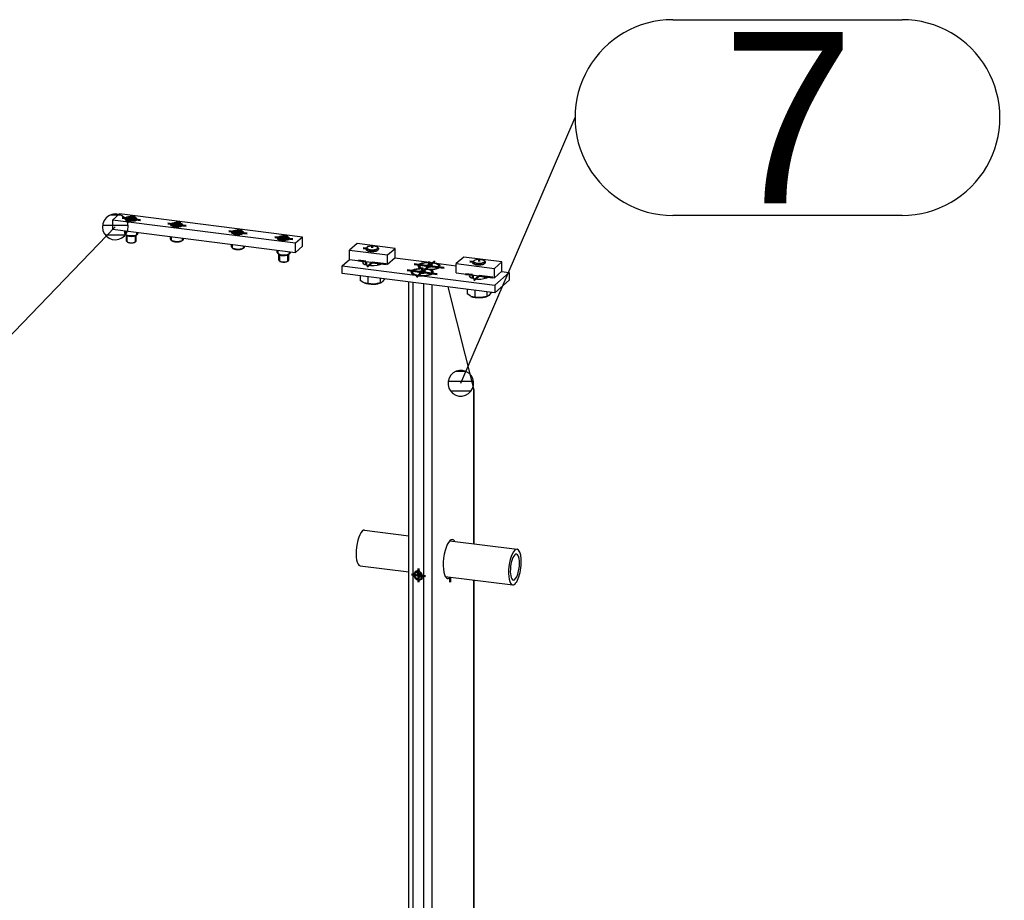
# Model space of a CAD drawing. Header units: millimetres. Extents: x 4464 to 5058, y 2900 to 3320.
# Tile 45 of 110: x 4773 to 4793, y 2924 to 2942. Entities that reach past the tile are written whole.
import ezdxf
from ezdxf.enums import TextEntityAlignment as Align

# ---------------------------------------------------------------- set-up
doc = ezdxf.new("R2010")
doc.units = ezdxf.units.MM
doc.linetypes.add('STRICHPUNKT2', pattern=[18.5, 10, -4, 0.5, -4])
doc.layers.get('0').update_dxf_attribs({"linetype": 'CONTINUOUS'})
for name, color, linetype in [('DIM49', 4, 'CONTINUOUS'), ('LE_RED', 1, 'CONTINUOUS'), ('TXT_ALL', 7, 'CONTINUOUS')]:
    doc.layers.add(name, color=color, linetype=linetype)
doc.layers.add('LE_ALL', color=7, linetype='CONTINUOUS', lineweight=50)
doc.styles.add('ARIAL', font='arial.ttf')

# ---------------------------------------------------------------- blocks, each defined once
blk = doc.blocks.new('BALUSTER PROFIEL 80X15 R4_03954', base_point=(4782.172, 2931.079))
for p, q in [((4781.281, 2920.873), (4781.281, 2936.343)), ((4781.367, 2920.949), (4781.367, 2936.332)), ((4781.585, 2936.305), (4781.367, 2936.332)), ((4781.585, 2921.141), (4781.585, 2936.305)), ((4781.757, 2921.293), (4781.757, 2936.283)), ((4782.605, 2934.165), (4782.082, 2936.242)), ((4782.605, 2930.99), (4782.605, 2934.165)), ((4782.614, 2930.989), (4782.614, 2934.1)), ((4782.605, 2922.029), (4782.605, 2930.251)), ((4782.614, 2922.028), (4782.614, 2930.25))]:
    blk.add_line(p, q)
for centre, major_axis, ratio, start_param, end_param in [((4782.481, 2934.181), (0.087, -0.181), 0.559575, 0.864613, 1.22598), ((4782.122, 2930.682), (-0.05, -0.397), 0.333333, 3.141593, 6.283185), ((4782.122, 2930.682), (-0.05, -0.397), 0.333333, 2.730455, 3.141593), ((4782.122, 2930.682), (-0.05, -0.397), 0.333333, 0, 0.411138)]:
    blk.add_ellipse(centre, major_axis=major_axis, ratio=ratio, start_param=start_param, end_param=end_param)
at = {"layer": 'LE_RED'}
for start_param, end_param in [(3.141593, 6.283185), (2.093172, 3.141593), (0, 0.522376)]:
    blk.add_ellipse((4781.476, 2930.347), major_axis=(0.0661, -0.075), ratio=0.881917, start_param=start_param, end_param=end_param, dxfattribs=at)
blk = doc.blocks.new('_03956', base_point=(4782.122, 2930.312))
at = {"layer": 'LE_ALL', "color": 1, "linetype": 'STRICHPUNKT2'}
for p, q in [((4781.476, 2930.347), (4781.336, 2930.365)), ((4781.458, 2930.332), (4781.531, 2930.396)), ((4781.476, 2930.347), (4781.476, 2930.489)), ((4781.476, 2930.347), (4781.476, 2930.206)), ((4781.476, 2930.347), (4781.616, 2930.33)), ((4782.122, 2930.312), (4782.122, 2930.21))]:
    blk.add_line(p, q, dxfattribs=at)
blk = doc.blocks.new('_03955')
blk.add_blockref('_03956', (4782.122, 2930.312))
blk = doc.blocks.new('DIN 13-M6_03958', base_point=(4781.531, 2930.285))
for start_param, end_param in [(3.141593, 6.283185), (6.283185, 9.424778)]:
    blk.add_ellipse((4781.476, 2930.347), major_axis=(0.0551, -0.0625), ratio=0.881917, start_param=start_param, end_param=end_param)
at = {"layer": 'LE_RED'}
for start_param, end_param in [(3.141593, 6.283185), (2.093172, 3.141593), (6.283185, 6.805561)]:
    blk.add_ellipse((4781.476, 2930.347), major_axis=(0.0661, -0.075), ratio=0.881917, start_param=start_param, end_param=end_param, dxfattribs=at)
blk = doc.blocks.new('DIN 13-M6_03957')
blk.add_blockref('DIN 13-M6_03958', (4781.531, 2930.285))
blk = doc.blocks.new('BALUSTER PROFIEL 80X15 R4_03953')
for name, p in [('BALUSTER PROFIEL 80X15 R4_03954', (4782.172, 2931.079)), ('_03955', (0, 0)), ('DIN 13-M6_03957', (0, 0))]:
    blk.add_blockref(name, p)
blk = doc.blocks.new('Precisie buis 22x3_03969', base_point=(4783.414, 2930.25))
for p, q in [((4780.375, 2931.271), (4781.281, 2931.157)), ((4782.115, 2931.052), (4783.493, 2930.879)), ((4780.283, 2930.544), (4781.281, 2930.418)), ((4782.023, 2930.325), (4783.402, 2930.151))]:
    blk.add_line(p, q)
for centre, major_axis, start_param, end_param in [((4780.329, 2930.908), (-0.046, -0.364), 3.141593, 6.283185), ((4783.447, 2930.515), (-0.046, -0.364), 3.141593, 6.283185), ((4783.447, 2930.515), (-0.033, -0.265), 3.141593, 6.283185), ((4783.447, 2930.515), (-0.046, -0.364), 0, 3.141593), ((4783.447, 2930.515), (-0.033, -0.265), 6.283185, 9.424778)]:
    blk.add_ellipse(centre, major_axis=major_axis, ratio=0.333333, start_param=start_param, end_param=end_param)
blk = doc.blocks.new('Precisie buis 22x3_03968')
blk.add_blockref('Precisie buis 22x3_03969', (4783.414, 2930.25))
blk = doc.blocks.new('153.1.100 100 x 5 50 x 47 PM6_03971', base_point=(4782.529, 2936.493))
for p, q in [((4779.917, 2936.672), (4780.065, 2936.803)), ((4779.917, 2936.672), (4781.408, 2936.484)), ((4779.917, 2936.515), (4779.917, 2936.672)), ((4781.535, 2936.61), (4781.52, 2936.619)), ((4781.73, 2936.733), (4781.703, 2936.744)), ((4781.726, 2936.593), (4781.706, 2936.586)), ((4781.838, 2936.727), (4781.806, 2936.723)), ((4781.838, 2936.727), (4782.248, 2936.675)), ((4783.035, 2936.122), (4779.917, 2936.515)), ((4781.543, 2936.467), (4783.035, 2936.279)), ((4783.035, 2936.279), (4783.329, 2936.539)), ((4783.035, 2936.122), (4783.329, 2936.382)), ((4783.174, 2936.559), (4783.329, 2936.539)), ((4783.329, 2936.539), (4783.329, 2936.382)), ((4783.035, 2936.279), (4783.035, 2936.122))]:
    blk.add_line(p, q)
for points in [[(4780.991, 2936.834), (4781.703, 2936.744)], [(4781.408, 2936.484), (4781.476, 2936.465), (4781.543, 2936.467)]]:
    blk.add_lwpolyline(points)
for centre, major_axis, start_param, end_param in [((4780.532, 2936.743), (0.2, 0), 2.761161, 3.141593), ((4780.532, 2936.743), (0.2, 0), 3.141593, 5.940882), ((4781.552, 2936.543), (0.228, 0), 1.712902, 3.50296), ((4781.694, 2936.668), (0.228, 0), 1.530478, 3.50296), ((4781.694, 2936.668), (0.228, 0), 3.50296, 3.847549), ((4781.694, 2936.668), (0.228, 0), 4.854494, 5.921818), ((4781.552, 2936.543), (0.228, 0), 5.921818, 6.989142), ((4781.694, 2936.668), (0.228, 0), 5.921818, 7.171566), ((4781.552, 2936.543), (0.228, 0), 3.50296, 4.029973), ((4781.552, 2936.543), (0.228, 0), 4.67207, 5.921818), ((4782.714, 2936.468), (0.2, 0), 2.761161, 3.141593), ((4782.714, 2936.468), (0.2, 0), 3.141593, 5.940882)]:
    blk.add_ellipse(centre, major_axis=major_axis, ratio=0.333333, start_param=start_param, end_param=end_param)
blk = doc.blocks.new('_03973', base_point=(4780.532, 2936.743))
at = {"layer": 'LE_ALL', "color": 1, "linetype": 'STRICHPUNKT2'}
for p, q in [((4780.399, 2936.76), (4780.251, 2936.778)), ((4781.694, 2936.668), (4781.81, 2936.77)), ((4780.532, 2936.743), (4780.426, 2936.65)), ((4780.532, 2936.743), (4780.812, 2936.708)), ((4781.552, 2936.543), (4781.245, 2936.582)), ((4781.694, 2936.668), (4781.387, 2936.707)), ((4781.552, 2936.543), (4781.669, 2936.646)), ((4781.552, 2936.638), (4781.552, 2936.519)), ((4781.694, 2936.668), (4781.578, 2936.566)), ((4781.694, 2936.762), (4781.694, 2936.644)), ((4781.694, 2936.668), (4782.001, 2936.629)), ((4781.552, 2936.543), (4781.436, 2936.441)), ((4781.552, 2936.543), (4781.86, 2936.505)), ((4782.581, 2936.485), (4782.434, 2936.503)), ((4782.714, 2936.468), (4782.608, 2936.375)), ((4782.714, 2936.468), (4782.995, 2936.433))]:
    blk.add_line(p, q, dxfattribs=at)
blk = doc.blocks.new('_03972')
blk.add_blockref('_03973', (4780.532, 2936.743))
blk = doc.blocks.new('153.1.100 100 x 5 50 x 47 PM6_03970')
for name, p in [('153.1.100 100 x 5 50 x 47 PM6_03971', (4782.529, 2936.493)), ('_03972', (0, 0))]:
    blk.add_blockref(name, p)
blk = doc.blocks.new('Stelschroef (DIN 913 - ISO 4026)-M6x20_04005', base_point=(4781.469, 2930.396))
for p in [(4781.486, 2930.424), (4781.497, 2930.42)]:
    blk.add_line(p, (4781.469, 2930.396))
for points in [[(4781.469, 2930.396), (4781.496, 2930.345), (4781.55, 2930.338)], [(4781.528, 2930.4), (4781.537, 2930.382), (4781.496, 2930.345)]]:
    blk.add_lwpolyline(points)
at = {"layer": 'LE_RED'}
blk.add_ellipse((4781.523, 2930.389), major_axis=(0.0551, -0.0625), ratio=0.881917, start_param=3.583421, end_param=5.841357, dxfattribs=at)
blk = doc.blocks.new('GEWINDE_04007', base_point=(4781.549, 2930.312))
at = {"layer": 'LE_RED'}
blk.add_ellipse((4781.523, 2930.389), major_axis=(0.0551, -0.0625), ratio=0.881917, start_param=3.583421, end_param=5.841357, dxfattribs=at)
blk = doc.blocks.new('GEWINDE_04006')
blk.add_blockref('GEWINDE_04007', (4781.549, 2930.312))
blk = doc.blocks.new('Stelschroef (DIN 913 - ISO 4026)-M6x20_04004')
for name, p in [('Stelschroef (DIN 913 - ISO 4026)-M6x20_04005', (4781.469, 2930.396)), ('GEWINDE_04006', (0, 0))]:
    blk.add_blockref(name, p)
blk = doc.blocks.new('Montage sierregel_04003')
blk.add_blockref('Stelschroef (DIN 913 - ISO 4026)-M6x20_04004', (0, 0))
blk = doc.blocks.new('Verzonken kopbout (DIN 7991_ISO 10642)-M6x20_04010', base_point=(4781.493, 2936.527))
for p, q in [((4781.54, 2936.521), (4781.54, 2936.569)), ((4781.352, 2936.521), (4781.352, 2936.543)), ((4781.612, 2936.531), (4781.612, 2936.559)), ((4781.752, 2936.521), (4781.752, 2936.543))]:
    blk.add_line(p, q)
blk.add_lwpolyline([(4781.493, 2936.527), (4781.565, 2936.518), (4781.624, 2936.534), (4781.612, 2936.559), (4781.54, 2936.569), (4781.48, 2936.552)], close=True)
for centre, start_param, end_param in [((4781.552, 2936.543), 0, 3.141593), ((4781.552, 2936.543), 3.141593, 6.283185), ((4781.552, 2936.521), 3.141593, 3.422522), ((4781.552, 2936.521), 6.002256, 6.283185)]:
    blk.add_ellipse(centre, major_axis=(0.2, 0), ratio=0.333333, start_param=start_param, end_param=end_param)
blk = doc.blocks.new('Verzonken kopbout (DIN 7991_ISO 10642)-M6x20_04009')
blk.add_blockref('Verzonken kopbout (DIN 7991_ISO 10642)-M6x20_04010', (4781.493, 2936.527))
blk = doc.blocks.new('Verzonken kopbout (DIN 7991_ISO 10642)-M6x20_04012', base_point=(4781.634, 2936.652))
for p, q in [((4781.494, 2936.645), (4781.494, 2936.668)), ((4781.681, 2936.646), (4781.681, 2936.693)), ((4781.753, 2936.655), (4781.753, 2936.684)), ((4781.894, 2936.645), (4781.894, 2936.668))]:
    blk.add_line(p, q)
blk.add_lwpolyline([(4781.634, 2936.652), (4781.706, 2936.643), (4781.766, 2936.659), (4781.753, 2936.684), (4781.681, 2936.693), (4781.622, 2936.677)], close=True)
for centre, start_param, end_param in [((4781.694, 2936.668), 0, 3.141593), ((4781.694, 2936.668), 3.141593, 6.283185), ((4781.694, 2936.645), 3.141593, 3.422522), ((4781.694, 2936.645), 6.002256, 6.283185)]:
    blk.add_ellipse(centre, major_axis=(0.2, 0), ratio=0.333333, start_param=start_param, end_param=end_param)
blk = doc.blocks.new('Verzonken kopbout (DIN 7991_ISO 10642)-M6x20_04011')
blk.add_blockref('Verzonken kopbout (DIN 7991_ISO 10642)-M6x20_04012', (4781.634, 2936.652))
blk = doc.blocks.new('Montage strip op baluster_04008')
for name in ['Verzonken kopbout (DIN 7991_ISO 10642)-M6x20_04009', 'Verzonken kopbout (DIN 7991_ISO 10642)-M6x20_04011']:
    blk.add_blockref(name, (0, 0))
blk = doc.blocks.new('1011-2 Moerblok M8 SMALL_04015', base_point=(4782.581, 2936.735))
for p, q in [((4782.401, 2936.852), (4782.248, 2936.717)), ((4783.181, 2936.754), (4782.401, 2936.852)), ((4782.248, 2936.717), (4783.028, 2936.619)), ((4782.248, 2936.528), (4782.248, 2936.717)), ((4783.028, 2936.619), (4783.181, 2936.754)), ((4783.028, 2936.43), (4783.181, 2936.565)), ((4783.181, 2936.565), (4783.181, 2936.754))]:
    blk.add_line(p, q)
blk.add_lwpolyline([(4782.248, 2936.528), (4783.028, 2936.43), (4783.028, 2936.619)])
at = {"layer": 'LE_RED'}
for start_param, end_param in [(3.141593, 4.351022), (4.351022, 5.658796)]:
    blk.add_ellipse((4782.714, 2936.735), major_axis=(0.133, 0), ratio=0.333333, start_param=start_param, end_param=end_param, dxfattribs=at)
blk = doc.blocks.new('DIN 13-M8_04017', base_point=(4782.581, 2936.735))
at = {"layer": 'LE_RED'}
for start_param, end_param in [(3.141593, 4.351022), (4.351022, 5.658796)]:
    blk.add_ellipse((4782.714, 2936.735), major_axis=(0.133, 0), ratio=0.333333, start_param=start_param, end_param=end_param, dxfattribs=at)
blk = doc.blocks.new('DIN 13-M8_04016')
blk.add_blockref('DIN 13-M8_04017', (4782.581, 2936.735))
blk = doc.blocks.new('_04019', base_point=(4782.714, 2936.798))
at = {"layer": 'LE_ALL', "color": 1, "linetype": 'STRICHPUNKT2'}
for p, q in [((4782.714, 2936.798), (4782.714, 2936.764)), ((4782.583, 2936.752), (4782.527, 2936.759))]:
    blk.add_line(p, q, dxfattribs=at)
blk = doc.blocks.new('_04018')
blk.add_blockref('_04019', (4782.714, 2936.798))
blk = doc.blocks.new('1011-2 Moerblok M8 SMALL_04014')
for name, p in [('1011-2 Moerblok M8 SMALL_04015', (4782.581, 2936.735)), ('_04018', (0, 0)), ('DIN 13-M8_04016', (0, 0))]:
    blk.add_blockref(name, p)
blk = doc.blocks.new('Zeskant tapbout-M8x16 (DIN 933)_04021', base_point=(4782.468, 2936.194))
for p, q in [((4782.468, 2936.194), (4782.468, 2936.099)), ((4782.626, 2936.174), (4782.626, 2936.034)), ((4782.543, 2936.05), (4782.468, 2936.099)), ((4782.626, 2936.034), (4782.547, 2936.048)), ((4782.749, 2936.023), (4782.626, 2936.034)), ((4782.873, 2936.048), (4782.749, 2936.023)), ((4782.873, 2936.143), (4782.873, 2936.048)), ((4782.894, 2936.053), (4782.873, 2936.048)), ((4782.917, 2936.069), (4782.894, 2936.053)), ((4782.961, 2936.126), (4782.917, 2936.069))]:
    blk.add_line(p, q)
for centre, major_axis, start_param, end_param in [((4782.714, 2936.764), (0.113, 0), 6.283185, 9.424778), ((4782.714, 2936.764), (0.113, 0), 3.141593, 6.283185), ((4782.714, 2936.094), (0.217, 0), 3.827423, 4.874621), ((4782.714, 2936.094), (0.217, 0), 4.874621, 5.624127)]:
    blk.add_ellipse(centre, major_axis=major_axis, ratio=0.333333, start_param=start_param, end_param=end_param)
blk = doc.blocks.new('GEWINDE_04023', base_point=(4782.848, 2936.745))
for p, q in [((4782.59, 2936.76), (4782.608, 2936.777)), ((4782.839, 2936.76), (4782.82, 2936.777)), ((4782.581, 2936.418), (4782.581, 2936.486)), ((4782.848, 2936.418), (4782.848, 2936.453))]:
    blk.add_line(p, q)
for start_param, end_param in [(2.780225, 3.141593), (3.141593, 6.283185), (6.283185, 6.644552)]:
    blk.add_ellipse((4782.714, 2936.745), major_axis=(0.133, 0), ratio=0.333333, start_param=start_param, end_param=end_param)
at = {"layer": 'LE_RED'}
for p, q in [((4782.601, 2936.735), (4782.601, 2936.764)), ((4782.828, 2936.735), (4782.828, 2936.764)), ((4782.601, 2936.413), (4782.601, 2936.484)), ((4782.828, 2936.413), (4782.828, 2936.455))]:
    blk.add_line(p, q, dxfattribs=at)
for start_param, end_param in [(2.780225, 3.141593), (3.141593, 5.658796), (1.209429, 2.780225), (0.946407, 1.209429)]:
    blk.add_ellipse((4782.714, 2936.764), major_axis=(0.113, 0), ratio=0.333333, start_param=start_param, end_param=end_param, dxfattribs=at)
blk = doc.blocks.new('GEWINDE_04022')
blk.add_blockref('GEWINDE_04023', (4782.848, 2936.745))
blk = doc.blocks.new('Zeskant tapbout-M8x16 (DIN 933)_04020')
for name, p in [('Zeskant tapbout-M8x16 (DIN 933)_04021', (4782.468, 2936.194)), ('GEWINDE_04022', (0, 0))]:
    blk.add_blockref(name, p)
blk = doc.blocks.new('Montage handregel_04013')
for name in ['1011-2 Moerblok M8 SMALL_04014', 'Zeskant tapbout-M8x16 (DIN 933)_04020']:
    blk.add_blockref(name, (0, 0))
blk = doc.blocks.new('1011-2 Moerblok M8 SMALL_04026', base_point=(4780.399, 2937.01))
for p, q in [((4780.219, 2937.127), (4780.065, 2936.992)), ((4780.065, 2936.992), (4780.845, 2936.894)), ((4780.065, 2936.803), (4780.065, 2936.992)), ((4780.998, 2937.029), (4780.219, 2937.127)), ((4780.845, 2936.894), (4780.998, 2937.029)), ((4780.998, 2936.84), (4780.998, 2937.029)), ((4780.845, 2936.705), (4780.998, 2936.84))]:
    blk.add_line(p, q)
blk.add_lwpolyline([(4780.065, 2936.803), (4780.845, 2936.705), (4780.845, 2936.894)])
at = {"layer": 'LE_RED'}
for start_param, end_param in [(3.141593, 4.351022), (4.351022, 5.658796)]:
    blk.add_ellipse((4780.532, 2937.01), major_axis=(0.133, 0), ratio=0.333333, start_param=start_param, end_param=end_param, dxfattribs=at)
blk = doc.blocks.new('DIN 13-M8_04028', base_point=(4780.399, 2937.01))
at = {"layer": 'LE_RED'}
for start_param, end_param in [(3.141593, 4.351022), (4.351022, 5.658796)]:
    blk.add_ellipse((4780.532, 2937.01), major_axis=(0.133, 0), ratio=0.333333, start_param=start_param, end_param=end_param, dxfattribs=at)
blk = doc.blocks.new('DIN 13-M8_04027')
blk.add_blockref('DIN 13-M8_04028', (4780.399, 2937.01))
blk = doc.blocks.new('_04030', base_point=(4780.532, 2937.073))
at = {"layer": 'LE_ALL', "color": 1, "linetype": 'STRICHPUNKT2'}
for p, q in [((4780.4, 2937.027), (4780.345, 2937.034)), ((4780.532, 2937.073), (4780.532, 2937.038))]:
    blk.add_line(p, q, dxfattribs=at)
blk = doc.blocks.new('_04029')
blk.add_blockref('_04030', (4780.532, 2937.073))
blk = doc.blocks.new('1011-2 Moerblok M8 SMALL_04025')
for name, p in [('1011-2 Moerblok M8 SMALL_04026', (4780.399, 2937.01)), ('_04029', (0, 0)), ('DIN 13-M8_04027', (0, 0))]:
    blk.add_blockref(name, p)
blk = doc.blocks.new('Zeskant tapbout-M8x16 (DIN 933)_04032', base_point=(4780.285, 2936.469))
for p, q in [((4780.285, 2936.469), (4780.285, 2936.374)), ((4780.36, 2936.325), (4780.285, 2936.374)), ((4780.443, 2936.449), (4780.443, 2936.309)), ((4780.69, 2936.417), (4780.69, 2936.323)), ((4780.779, 2936.401), (4780.735, 2936.344)), ((4780.443, 2936.309), (4780.364, 2936.323)), ((4780.567, 2936.298), (4780.443, 2936.309)), ((4780.69, 2936.323), (4780.567, 2936.298)), ((4780.711, 2936.328), (4780.69, 2936.323)), ((4780.735, 2936.344), (4780.711, 2936.328))]:
    blk.add_line(p, q)
for centre, major_axis, start_param, end_param in [((4780.532, 2937.038), (0.113, 0), 6.283185, 9.424778), ((4780.532, 2937.038), (0.113, 0), 3.141593, 6.283185), ((4780.532, 2936.369), (0.217, 0), 3.827423, 4.874621), ((4780.532, 2936.369), (0.217, 0), 4.874621, 5.624127)]:
    blk.add_ellipse(centre, major_axis=major_axis, ratio=0.333333, start_param=start_param, end_param=end_param)
blk = doc.blocks.new('GEWINDE_04034', base_point=(4780.665, 2937.02))
for p, q in [((4780.407, 2937.035), (4780.426, 2937.052)), ((4780.657, 2937.035), (4780.638, 2937.052)), ((4780.399, 2936.693), (4780.399, 2936.761)), ((4780.665, 2936.693), (4780.665, 2936.728))]:
    blk.add_line(p, q)
for start_param, end_param in [(2.780225, 3.141593), (3.141593, 6.283185), (6.283185, 6.644552)]:
    blk.add_ellipse((4780.532, 2937.02), major_axis=(0.133, 0), ratio=0.333333, start_param=start_param, end_param=end_param)
at = {"layer": 'LE_RED'}
for p, q in [((4780.419, 2937.01), (4780.419, 2937.038)), ((4780.645, 2937.01), (4780.645, 2937.038)), ((4780.419, 2936.688), (4780.419, 2936.759)), ((4780.645, 2936.688), (4780.645, 2936.73))]:
    blk.add_line(p, q, dxfattribs=at)
for start_param, end_param in [(2.780225, 3.141593), (3.141593, 5.658796), (1.209429, 2.780225), (0.946407, 1.209429)]:
    blk.add_ellipse((4780.532, 2937.038), major_axis=(0.113, 0), ratio=0.333333, start_param=start_param, end_param=end_param, dxfattribs=at)
blk = doc.blocks.new('GEWINDE_04033')
blk.add_blockref('GEWINDE_04034', (4780.665, 2937.02))
blk = doc.blocks.new('Zeskant tapbout-M8x16 (DIN 933)_04031')
for name, p in [('Zeskant tapbout-M8x16 (DIN 933)_04032', (4780.285, 2936.469)), ('GEWINDE_04033', (0, 0))]:
    blk.add_blockref(name, p)
blk = doc.blocks.new('Montage handregel_04024')
for name in ['1011-2 Moerblok M8 SMALL_04025', 'Zeskant tapbout-M8x16 (DIN 933)_04031']:
    blk.add_blockref(name, (0, 0))
blk = doc.blocks.new('Montage_03974')
for name in ['Montage handregel_04024', 'Montage handregel_04013', 'Montage strip op baluster_04008', 'Montage sierregel_04003']:
    blk.add_blockref(name, (0, 0))
blk = doc.blocks.new('SHAPE_06178', base_point=(4782.342, 2934.273))
at = {"layer": 'DIM49', "color": 3}
for p, q in [((4786.676, 2941.702), (4791.363, 2941.702)), ((4782.342, 2934.273), (4784.676, 2939.702)), ((4791.363, 2937.702), (4786.676, 2937.702)), ((4782.451, 2934.511), (4782.233, 2934.511)), ((4782.601, 2934.311), (4782.081, 2934.311)), ((4782.549, 2934.111), (4782.134, 2934.111))]:
    blk.add_line(p, q, dxfattribs=at)
blk.add_lwpolyline([(4782.304, 2934.012), (4782.372, 2934.011), (4782.439, 2934.028), (4782.499, 2934.062), (4782.548, 2934.11), (4782.583, 2934.169), (4782.602, 2934.235), (4782.603, 2934.304), (4782.586, 2934.37), (4782.553, 2934.43), (4782.505, 2934.48), (4782.446, 2934.515), (4782.379, 2934.533), (4782.311, 2934.534), (4782.244, 2934.517), (4782.184, 2934.484), (4782.135, 2934.436), (4782.1, 2934.377), (4782.081, 2934.311), (4782.08, 2934.242), (4782.097, 2934.175), (4782.131, 2934.115), (4782.179, 2934.066), (4782.238, 2934.031)], close=True, dxfattribs=at)
for centre, start_param, end_param in [((4786.676, 2939.702), 1.570796, 4.712389), ((4791.363, 2939.702), 4.712389, 7.853982)]:
    blk.add_ellipse(centre, major_axis=(2, 0), ratio=1, start_param=start_param, end_param=end_param, dxfattribs=at)
at = {"layer": 'TXT_ALL', "style": 'ARIAL'}
blk.add_text('7', height=3.5, dxfattribs=at).set_placement((4787.676, 2939.702), align=Align.MIDDLE_LEFT)
blk = doc.blocks.new('Tussen baluster_03952')
for name, p in [('SHAPE_06178', (4782.342, 2934.273)), ('Montage_03974', (0, 0)), ('153.1.100 100 x 5 50 x 47 PM6_03970', (0, 0)), ('BALUSTER PROFIEL 80X15 R4_03953', (0, 0)), ('Precisie buis 22x3_03968', (0, 0))]:
    blk.add_blockref(name, p)
blk = doc.blocks.new('SHAPE_06200', base_point=(4775.278, 2937.469))
at = {"layer": 'DIM49', "color": 3}
for p, q in [((4775.389, 2937.705), (4775.168, 2937.705)), ((4775.278, 2937.469), (4771.235, 2933.285)), ((4775.019, 2937.505), (4775.536, 2937.505)), ((4775.074, 2937.305), (4775.482, 2937.305)), ((4759.172, 2935.285), (4769.235, 2935.285)), ((4769.235, 2931.285), (4759.172, 2931.285))]:
    blk.add_line(p, q, dxfattribs=at)
blk.add_lwpolyline([(4775.406, 2937.699), (4775.342, 2937.724), (4775.273, 2937.732), (4775.205, 2937.722), (4775.142, 2937.694), (4775.089, 2937.652), (4775.048, 2937.596), (4775.023, 2937.532), (4775.015, 2937.464), (4775.025, 2937.396), (4775.052, 2937.333), (4775.095, 2937.279), (4775.15, 2937.238), (4775.214, 2937.213), (4775.282, 2937.205), (4775.35, 2937.215), (4775.414, 2937.243), (4775.467, 2937.286), (4775.508, 2937.341), (4775.533, 2937.405), (4775.541, 2937.473), (4775.531, 2937.541), (4775.504, 2937.604), (4775.461, 2937.658)], close=True, dxfattribs=at)
for centre, start_param, end_param in [((4759.172, 2933.285), 1.570796, 4.712389), ((4769.235, 2933.285), 4.712389, 7.853982)]:
    blk.add_ellipse(centre, major_axis=(2, 0), ratio=1, start_param=start_param, end_param=end_param, dxfattribs=at)
at = {"layer": 'TXT_ALL', "style": 'ARIAL'}
blk.add_text('160', height=3.5, dxfattribs=at).set_placement((4760.172, 2933.285), align=Align.MIDDLE_LEFT)
blk = doc.blocks.new('1013-1 0Connector L120 M8 SMALL_05352', base_point=(4778.59, 2937.238))
for p, q in [((4775.364, 2937.732), (4775.223, 2937.608)), ((4775.223, 2937.608), (4775.223, 2937.419)), ((4778.964, 2937.136), (4775.223, 2937.608)), ((4779.106, 2937.261), (4775.364, 2937.732)), ((4775.223, 2937.419), (4778.964, 2936.948)), ((4778.964, 2936.948), (4778.964, 2937.136)), ((4779.106, 2937.072), (4778.964, 2936.948))]:
    blk.add_line(p, q)
blk.add_lwpolyline([(4779.106, 2937.072), (4779.106, 2937.261), (4778.964, 2937.136)])
at = {"layer": 'LE_RED'}
for centre, start_param, end_param in [((4775.605, 2937.631), 0.946407, 3.141593), ((4775.605, 2937.631), 3.141593, 4.351022), ((4775.605, 2937.631), 4.351022, 5.658796), ((4776.54, 2937.513), 0.946407, 3.141593), ((4776.54, 2937.513), 3.141593, 4.351022), ((4776.54, 2937.513), 4.351022, 5.658796), ((4777.788, 2937.356), 0.946407, 3.141593), ((4777.788, 2937.356), 3.141593, 4.351022), ((4777.788, 2937.356), 4.351022, 5.658796), ((4778.723, 2937.238), 0.946407, 3.141593), ((4778.723, 2937.238), 3.141593, 4.351022), ((4778.723, 2937.238), 4.351022, 5.658796)]:
    blk.add_ellipse(centre, major_axis=(0.133, 0), ratio=0.333333, start_param=start_param, end_param=end_param, dxfattribs=at)
blk.add_blockref('SHAPE_06200', (4775.278, 2937.469))
blk = doc.blocks.new('DIN 13-M8_05354', base_point=(4775.718, 2937.631))
for centre, start_param, end_param in [((4775.605, 2937.631), 0, 3.141593), ((4775.605, 2937.631), 3.141593, 6.283185), ((4776.54, 2937.513), 0, 3.141593), ((4776.54, 2937.513), 3.141593, 6.283185), ((4777.788, 2937.356), 0, 3.141593), ((4777.788, 2937.356), 3.141593, 6.283185), ((4778.723, 2937.238), 0, 3.141593), ((4778.723, 2937.238), 3.141593, 6.283185)]:
    blk.add_ellipse(centre, major_axis=(0.113, 0), ratio=0.333333, start_param=start_param, end_param=end_param)
at = {"layer": 'LE_RED'}
for centre, start_param, end_param in [((4775.605, 2937.631), 0.946407, 3.141593), ((4775.605, 2937.631), 3.141593, 4.351022), ((4775.605, 2937.631), 4.351022, 5.658796), ((4776.54, 2937.513), 0.946407, 3.141593), ((4776.54, 2937.513), 3.141593, 4.351022), ((4776.54, 2937.513), 4.351022, 5.658796), ((4777.788, 2937.356), 0.946407, 3.141593), ((4777.788, 2937.356), 3.141593, 4.351022), ((4777.788, 2937.356), 4.351022, 5.658796), ((4778.723, 2937.238), 0.946407, 3.141593), ((4778.723, 2937.238), 3.141593, 4.351022), ((4778.723, 2937.238), 4.351022, 5.658796)]:
    blk.add_ellipse(centre, major_axis=(0.133, 0), ratio=0.333333, start_param=start_param, end_param=end_param, dxfattribs=at)
blk = doc.blocks.new('DIN 13-M8_05353')
blk.add_blockref('DIN 13-M8_05354', (4775.718, 2937.631))
blk = doc.blocks.new('_05356', base_point=(4775.605, 2937.693))
at = {"layer": 'LE_ALL', "color": 1, "linetype": 'STRICHPUNKT2'}
for p, q in [((4775.605, 2937.631), (4775.418, 2937.654)), ((4775.605, 2937.631), (4775.534, 2937.568)), ((4775.605, 2937.631), (4775.676, 2937.693)), ((4776.54, 2937.513), (4776.611, 2937.575)), ((4776.54, 2937.513), (4776.353, 2937.536)), ((4776.54, 2937.513), (4776.47, 2937.45)), ((4777.788, 2937.356), (4777.601, 2937.379)), ((4777.788, 2937.356), (4777.858, 2937.418)), ((4777.788, 2937.356), (4777.717, 2937.293)), ((4778.723, 2937.238), (4778.536, 2937.261)), ((4778.723, 2937.238), (4778.652, 2937.175)), ((4778.723, 2937.238), (4778.794, 2937.3))]:
    blk.add_line(p, q, dxfattribs=at)
for points in [[(4775.605, 2937.693), (4775.605, 2937.631), (4775.792, 2937.607)], [(4776.54, 2937.576), (4776.54, 2937.513), (4776.728, 2937.489)], [(4777.788, 2937.418), (4777.788, 2937.356), (4777.975, 2937.332)], [(4778.723, 2937.301), (4778.723, 2937.238), (4778.91, 2937.214)]]:
    blk.add_lwpolyline(points, dxfattribs=at)
blk = doc.blocks.new('_05355')
blk.add_blockref('_05356', (4775.605, 2937.693))
blk = doc.blocks.new('1013-1 0Connector L120 M8 SMALL_05351')
for name, p in [('1013-1 0Connector L120 M8 SMALL_05352', (4778.59, 2937.238)), ('_05355', (0, 0)), ('DIN 13-M8_05353', (0, 0))]:
    blk.add_blockref(name, p)
blk = doc.blocks.new('Stelschroef (DIN 913 - ISO 4026)-M8x10_05359', base_point=(4778.617, 2936.91))
blk.add_line((4778.617, 2937.231), (4778.637, 2937.249))
blk.add_lwpolyline([(4778.829, 2937.231), (4778.809, 2937.249)])
for start_param, end_param in [(2.780226, 6.644552), (0.361367, 2.780226)]:
    blk.add_ellipse((4778.723, 2937.238), major_axis=(0.0917, 0), ratio=0.333333, start_param=start_param, end_param=end_param)
at = {"layer": 'LE_RED'}
blk.add_ellipse((4778.723, 2936.924), major_axis=(0.113, 0), ratio=0.333333, start_param=3.50296, end_param=5.658796, dxfattribs=at)
blk = doc.blocks.new('GEWINDE_05361', base_point=(4778.59, 2936.942))
for p, q in [((4778.59, 2936.942), (4778.59, 2936.995)), ((4778.598, 2936.927), (4778.617, 2936.91)), ((4778.848, 2936.927), (4778.829, 2936.91)), ((4778.856, 2936.942), (4778.856, 2936.961))]:
    blk.add_line(p, q)
for start_param, end_param in [(3.141593, 3.50296), (3.50296, 5.921818), (5.921818, 6.283185)]:
    blk.add_ellipse((4778.723, 2936.942), major_axis=(0.133, 0), ratio=0.333333, start_param=start_param, end_param=end_param)
at = {"layer": 'LE_RED'}
for p, q in [((4778.61, 2936.924), (4778.61, 2936.992)), ((4778.836, 2936.924), (4778.836, 2936.964))]:
    blk.add_line(p, q, dxfattribs=at)
for start_param, end_param in [(3.141593, 3.50296), (3.50296, 5.658796)]:
    blk.add_ellipse((4778.723, 2936.924), major_axis=(0.113, 0), ratio=0.333333, start_param=start_param, end_param=end_param, dxfattribs=at)
blk = doc.blocks.new('GEWINDE_05360')
blk.add_blockref('GEWINDE_05361', (4778.59, 2936.942))
blk = doc.blocks.new('Stelschroef (DIN 913 - ISO 4026)-M8x10_05358')
for name, p in [('Stelschroef (DIN 913 - ISO 4026)-M8x10_05359', (4778.617, 2936.91)), ('GEWINDE_05360', (0, 0))]:
    blk.add_blockref(name, p)
blk = doc.blocks.new('Stelschroef (DIN 913 - ISO 4026)-M8x10_05363', base_point=(4777.682, 2937.028))
blk.add_line((4777.682, 2937.349), (4777.702, 2937.366))
blk.add_lwpolyline([(4777.894, 2937.349), (4777.873, 2937.366)])
for start_param, end_param in [(2.780226, 6.644552), (0.361367, 2.780226)]:
    blk.add_ellipse((4777.788, 2937.356), major_axis=(0.0917, 0), ratio=0.333333, start_param=start_param, end_param=end_param)
at = {"layer": 'LE_RED'}
blk.add_ellipse((4777.788, 2937.041), major_axis=(0.113, 0), ratio=0.333333, start_param=3.50296, end_param=5.658796, dxfattribs=at)
blk = doc.blocks.new('GEWINDE_05365', base_point=(4777.654, 2937.06))
for p, q in [((4777.654, 2937.06), (4777.654, 2937.113)), ((4777.663, 2937.045), (4777.682, 2937.028)), ((4777.912, 2937.045), (4777.894, 2937.028)), ((4777.921, 2937.06), (4777.921, 2937.079))]:
    blk.add_line(p, q)
for start_param, end_param in [(3.141593, 3.50296), (3.50296, 5.921818), (5.921818, 6.283185)]:
    blk.add_ellipse((4777.788, 2937.06), major_axis=(0.133, 0), ratio=0.333333, start_param=start_param, end_param=end_param)
at = {"layer": 'LE_RED'}
for p, q in [((4777.674, 2937.041), (4777.674, 2937.11)), ((4777.901, 2937.041), (4777.901, 2937.082))]:
    blk.add_line(p, q, dxfattribs=at)
for start_param, end_param in [(3.141593, 3.50296), (3.50296, 5.658796)]:
    blk.add_ellipse((4777.788, 2937.041), major_axis=(0.113, 0), ratio=0.333333, start_param=start_param, end_param=end_param, dxfattribs=at)
blk = doc.blocks.new('GEWINDE_05364')
blk.add_blockref('GEWINDE_05365', (4777.654, 2937.06))
blk = doc.blocks.new('Stelschroef (DIN 913 - ISO 4026)-M8x10_05362')
for name, p in [('Stelschroef (DIN 913 - ISO 4026)-M8x10_05363', (4777.682, 2937.028)), ('GEWINDE_05364', (0, 0))]:
    blk.add_blockref(name, p)
blk = doc.blocks.new('Stelschroef (DIN 913 - ISO 4026)-M8x10_05367', base_point=(4776.434, 2937.185))
blk.add_line((4776.434, 2937.506), (4776.455, 2937.524))
blk.add_lwpolyline([(4776.646, 2937.506), (4776.626, 2937.524)])
for start_param, end_param in [(2.780226, 6.644552), (0.361367, 2.780226)]:
    blk.add_ellipse((4776.54, 2937.513), major_axis=(0.0917, 0), ratio=0.333333, start_param=start_param, end_param=end_param)
at = {"layer": 'LE_RED'}
blk.add_ellipse((4776.54, 2937.198), major_axis=(0.113, 0), ratio=0.333333, start_param=3.50296, end_param=5.658796, dxfattribs=at)
blk = doc.blocks.new('GEWINDE_05369', base_point=(4776.407, 2937.217))
for p, q in [((4776.407, 2937.217), (4776.407, 2937.27)), ((4776.416, 2937.202), (4776.434, 2937.185)), ((4776.665, 2937.202), (4776.646, 2937.185)), ((4776.674, 2937.217), (4776.674, 2937.236))]:
    blk.add_line(p, q)
for start_param, end_param in [(3.141593, 3.50296), (3.50296, 5.921818), (5.921818, 6.283185)]:
    blk.add_ellipse((4776.54, 2937.217), major_axis=(0.133, 0), ratio=0.333333, start_param=start_param, end_param=end_param)
at = {"layer": 'LE_RED'}
for p, q in [((4776.427, 2937.198), (4776.427, 2937.267)), ((4776.654, 2937.198), (4776.654, 2937.239))]:
    blk.add_line(p, q, dxfattribs=at)
for start_param, end_param in [(3.141593, 3.50296), (3.50296, 5.658796)]:
    blk.add_ellipse((4776.54, 2937.198), major_axis=(0.113, 0), ratio=0.333333, start_param=start_param, end_param=end_param, dxfattribs=at)
blk = doc.blocks.new('GEWINDE_05368')
blk.add_blockref('GEWINDE_05369', (4776.407, 2937.217))
blk = doc.blocks.new('Stelschroef (DIN 913 - ISO 4026)-M8x10_05366')
for name, p in [('Stelschroef (DIN 913 - ISO 4026)-M8x10_05367', (4776.434, 2937.185)), ('GEWINDE_05368', (0, 0))]:
    blk.add_blockref(name, p)
blk = doc.blocks.new('Stelschroef (DIN 913 - ISO 4026)-M8x10_05371', base_point=(4775.499, 2937.303))
blk.add_line((4775.499, 2937.624), (4775.519, 2937.641))
blk.add_lwpolyline([(4775.711, 2937.624), (4775.691, 2937.641)])
for start_param, end_param in [(2.780226, 6.644552), (0.361367, 2.780226)]:
    blk.add_ellipse((4775.605, 2937.631), major_axis=(0.0917, 0), ratio=0.333333, start_param=start_param, end_param=end_param)
at = {"layer": 'LE_RED'}
blk.add_ellipse((4775.605, 2937.316), major_axis=(0.113, 0), ratio=0.333333, start_param=3.50296, end_param=5.658796, dxfattribs=at)
blk = doc.blocks.new('GEWINDE_05373', base_point=(4775.472, 2937.335))
for p, q in [((4775.472, 2937.335), (4775.472, 2937.388)), ((4775.48, 2937.319), (4775.499, 2937.303)), ((4775.73, 2937.319), (4775.711, 2937.303)), ((4775.738, 2937.335), (4775.738, 2937.354))]:
    blk.add_line(p, q)
for start_param, end_param in [(3.141593, 3.50296), (3.50296, 5.921818), (5.921818, 6.283185)]:
    blk.add_ellipse((4775.605, 2937.335), major_axis=(0.133, 0), ratio=0.333333, start_param=start_param, end_param=end_param)
at = {"layer": 'LE_RED'}
for p, q in [((4775.492, 2937.316), (4775.492, 2937.385)), ((4775.718, 2937.316), (4775.718, 2937.357))]:
    blk.add_line(p, q, dxfattribs=at)
for start_param, end_param in [(3.141593, 3.50296), (3.50296, 5.658796)]:
    blk.add_ellipse((4775.605, 2937.316), major_axis=(0.113, 0), ratio=0.333333, start_param=start_param, end_param=end_param, dxfattribs=at)
blk = doc.blocks.new('GEWINDE_05372')
blk.add_blockref('GEWINDE_05373', (4775.472, 2937.335))
blk = doc.blocks.new('Stelschroef (DIN 913 - ISO 4026)-M8x10_05370')
for name, p in [('Stelschroef (DIN 913 - ISO 4026)-M8x10_05371', (4775.499, 2937.303)), ('GEWINDE_05372', (0, 0))]:
    blk.add_blockref(name, p)
blk = doc.blocks.new('Montage koppelstrip_05357')
for name in ['Stelschroef (DIN 913 - ISO 4026)-M8x10_05370', 'Stelschroef (DIN 913 - ISO 4026)-M8x10_05366', 'Stelschroef (DIN 913 - ISO 4026)-M8x10_05362', 'Stelschroef (DIN 913 - ISO 4026)-M8x10_05358']:
    blk.add_blockref(name, (0, 0))
blk = doc.blocks.new('Stelschroef (DIN 913 - ISO 4026)-M6x5_05376', base_point=(4778.657, 2936.759))
at = {"layer": 'LE_RED'}
blk.add_ellipse((4778.723, 2936.776), major_axis=(0.0833, 0), ratio=0.333333, start_param=3.800651, end_param=5.658796, dxfattribs=at)
blk = doc.blocks.new('GEWINDE_05378', base_point=(4778.815, 2936.901))
for p, q in [((4778.623, 2936.785), (4778.623, 2936.906)), ((4778.644, 2936.764), (4778.657, 2936.759)), ((4778.802, 2936.764), (4778.789, 2936.759)), ((4778.823, 2936.785), (4778.823, 2936.906))]:
    blk.add_line(p, q)
for centre, start_param, end_param in [((4778.723, 2936.785), 3.141593, 3.800651), ((4778.723, 2936.915), 3.571139, 5.872312), ((4778.723, 2936.785), 3.800651, 5.624127), ((4778.723, 2936.785), 5.624127, 6.283185)]:
    blk.add_ellipse(centre, major_axis=(0.1, 0), ratio=0.333333, start_param=start_param, end_param=end_param)
at = {"layer": 'LE_RED'}
for p, q in [((4778.64, 2936.776), (4778.64, 2936.898)), ((4778.807, 2936.776), (4778.807, 2936.898))]:
    blk.add_line(p, q, dxfattribs=at)
for start_param, end_param in [(3.141593, 3.800651), (3.800651, 5.624127)]:
    blk.add_ellipse((4778.723, 2936.776), major_axis=(0.0833, 0), ratio=0.333333, start_param=start_param, end_param=end_param, dxfattribs=at)
blk = doc.blocks.new('GEWINDE_05377')
blk.add_blockref('GEWINDE_05378', (4778.815, 2936.901))
blk = doc.blocks.new('Stelschroef (DIN 913 - ISO 4026)-M6x5_05375')
for name, p in [('GEWINDE_05377', (0, 0)), ('Stelschroef (DIN 913 - ISO 4026)-M6x5_05376', (4778.657, 2936.759))]:
    blk.add_blockref(name, p)
blk = doc.blocks.new('Stelschroef (DIN 913 - ISO 4026)-M6x5_05380', base_point=(4775.539, 2937.152))
at = {"layer": 'LE_RED'}
blk.add_ellipse((4775.605, 2937.169), major_axis=(0.0833, 0), ratio=0.333333, start_param=3.800651, end_param=5.658796, dxfattribs=at)
blk = doc.blocks.new('GEWINDE_05382', base_point=(4775.697, 2937.294))
for p, q in [((4775.505, 2937.178), (4775.505, 2937.298)), ((4775.705, 2937.178), (4775.705, 2937.299)), ((4775.526, 2937.157), (4775.539, 2937.152)), ((4775.684, 2937.157), (4775.671, 2937.152))]:
    blk.add_line(p, q)
for centre, start_param, end_param in [((4775.605, 2937.178), 3.141593, 3.800651), ((4775.605, 2937.308), 3.571139, 5.872312), ((4775.605, 2937.178), 5.624127, 6.283185), ((4775.605, 2937.178), 3.800651, 5.624127)]:
    blk.add_ellipse(centre, major_axis=(0.1, 0), ratio=0.333333, start_param=start_param, end_param=end_param)
at = {"layer": 'LE_RED'}
for p, q in [((4775.522, 2937.169), (4775.522, 2937.291)), ((4775.689, 2937.169), (4775.689, 2937.291))]:
    blk.add_line(p, q, dxfattribs=at)
for start_param, end_param in [(3.141593, 3.800651), (3.800651, 5.624127)]:
    blk.add_ellipse((4775.605, 2937.169), major_axis=(0.0833, 0), ratio=0.333333, start_param=start_param, end_param=end_param, dxfattribs=at)
blk = doc.blocks.new('GEWINDE_05381')
blk.add_blockref('GEWINDE_05382', (4775.697, 2937.294))
blk = doc.blocks.new('Stelschroef (DIN 913 - ISO 4026)-M6x5_05379')
for name, p in [('GEWINDE_05381', (0, 0)), ('Stelschroef (DIN 913 - ISO 4026)-M6x5_05380', (4775.539, 2937.152))]:
    blk.add_blockref(name, p)
blk = doc.blocks.new('Montage overzetbuis_05374')
for name in ['Stelschroef (DIN 913 - ISO 4026)-M6x5_05379', 'Stelschroef (DIN 913 - ISO 4026)-M6x5_05375']:
    blk.add_blockref(name, (0, 0))
blk = doc.blocks.new('Koppeling handregel_05350')
for name in ['1013-1 0Connector L120 M8 SMALL_05351', 'Montage koppelstrip_05357', 'Montage overzetbuis_05374']:
    blk.add_blockref(name, (0, 0))
blk = doc.blocks.new('Losse delen_05316')
blk.add_blockref('Koppeling handregel_05350', (0, 0))
blk = doc.blocks.new('_A3D0207_02745')
for name in ['Losse delen_05316', 'Tussen baluster_03952']:
    blk.add_blockref(name, (0, 0))
blk = doc.blocks.new('_ANS0207_02744')
blk.add_blockref('_A3D0207_02745', (0, 0))

msp = doc.modelspace()

# ---------------------------------------------------------------- block references
msp.add_blockref('_ANS0207_02744', (0, 0))

doc.saveas('drawing.dxf')
